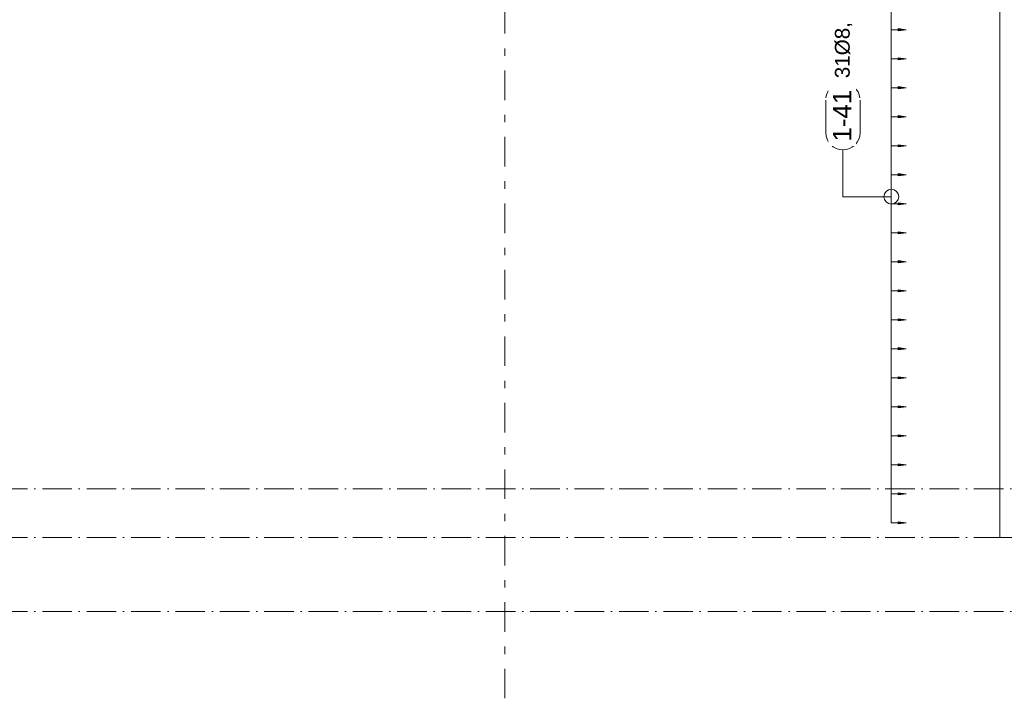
# Model space of a CAD drawing. Header units: millimetres. Extents: x 4307 to 42792, y 1610 to 10025.
# Tile 65 of 256: x 11523 to 14855, y 2061 to 4358. Entities that reach past the tile are written whole.
import ezdxf

# ---------------------------------------------------------------- set-up
doc = ezdxf.new("R2010")
doc.units = ezdxf.units.MM
doc.linetypes.add('Čerchovaná', pattern=[150, 100, -25, 0, -25])
doc.linetypes.add('Čára osnovy', pattern=[225, 100, -50, 25, -50])
for name, color, linetype, lineweight in [('A-ANNO-DIMS', 211, 'Continuous', 5), ('A-ANNO-DIMS-25', 211, 'Continuous', 5), ('A-FLOR-LEVL', 51, 'Continuous', 5), ('S-COLS', 52, 'Continuous', 9), ('S-GRID', 1, 'Continuous', 5), ('S-RBAR-IDEN', 171, 'Continuous', 5)]:
    doc.layers.add(name, color=color, linetype=linetype, lineweight=lineweight)
doc.styles.add('Arial', font='arial.ttf', dxfattribs={"height": 50})
doc.styles.add('Arial_1', font='arial.ttf', dxfattribs={"height": 62.5})
doc.dimstyles.new('Výztuž_kusy__řezy__3', dxfattribs={"dimscale": 304.8, "dimtxt": 0.18, "dimasz": 0, "dimexe": 0, "dimexo": 0.0625, "dimgap": 0.082021, "dimtad": 1, "dimdec": 0, "dimzin": 0, "dimdsep": 46, "dimtxsty": 'Arial_1', "dimblk1": 'NONE', "dimblk2": 'NONE', "dimsah": 1, "dimcen": 0.09, "dimazin": 0, "dimtfac": 1, "dimtdec": 4, "dimtix": 1, "dimtmove": 0, "dimatfit": 3, "dimfxl": 0.164042, "dimfxlon": 1, "dimtvp": 1, "dimtfill": 1, "dimtolj": 1, "dimtzin": 0, "dimarcsym": 2})

# ---------------------------------------------------------------- blocks, each defined once
blk = doc.blocks.new('DIMBLOCK595-V1')
at = {"layer": 'A-ANNO-DIMS-25'}
for points in [[(14522.6, 4422), (14496.3, 4425.5), (14496.3, 4418.5)], [(14522.6, 4323.8), (14496.3, 4327.3), (14496.3, 4320.4)]]:
    blk.add_hatch(color=256, dxfattribs=at).paths.add_polyline_path(points)
for p, q in [((14472.6, 4422), (14472.6, 4323.8)), ((14472.6, 4422), (14472.6, 4422)), ((14472.6, 4422), (14522.6, 4422)), ((14522.6, 4422), (14496.3, 4425.5)), ((14496.3, 4425.5), (14496.3, 4418.5)), ((14496.3, 4418.5), (14522.6, 4422)), ((14472.6, 4323.8), (14472.6, 4323.8)), ((14472.6, 4323.8), (14522.6, 4323.8)), ((14522.6, 4323.8), (14496.3, 4327.3)), ((14496.3, 4327.3), (14496.3, 4320.4)), ((14496.3, 4320.4), (14522.6, 4323.8))]:
    blk.add_line(p, q, dxfattribs=at)
blk = doc.blocks.new('_None')
blk = doc.blocks.new('DIMBLOCK596-V1')
at = {"layer": 'A-ANNO-DIMS-25'}
for points in [[(14522.6, 4323.8), (14496.3, 4327.3), (14496.3, 4320.4)], [(14522.6, 4225.7), (14496.3, 4229.1), (14496.3, 4222.2)]]:
    blk.add_hatch(color=256, dxfattribs=at).paths.add_polyline_path(points)
for p, q in [((14472.6, 4323.8), (14472.6, 4225.7)), ((14472.6, 4323.8), (14472.6, 4323.8)), ((14472.6, 4323.8), (14522.6, 4323.8)), ((14522.6, 4323.8), (14496.3, 4327.3)), ((14496.3, 4327.3), (14496.3, 4320.4)), ((14496.3, 4320.4), (14522.6, 4323.8)), ((14472.6, 4225.7), (14472.6, 4225.7)), ((14472.6, 4225.7), (14522.6, 4225.7)), ((14522.6, 4225.7), (14496.3, 4229.1)), ((14496.3, 4229.1), (14496.3, 4222.2)), ((14496.3, 4222.2), (14522.6, 4225.7))]:
    blk.add_line(p, q, dxfattribs=at)
blk = doc.blocks.new('DIMBLOCK597-V1')
at = {"layer": 'A-ANNO-DIMS-25'}
for points in [[(14522.6, 4225.7), (14496.3, 4229.1), (14496.3, 4222.2)], [(14522.6, 4127.5), (14496.3, 4131), (14496.3, 4124)]]:
    blk.add_hatch(color=256, dxfattribs=at).paths.add_polyline_path(points)
for p, q in [((14472.6, 4225.7), (14472.6, 4127.5)), ((14472.6, 4225.7), (14472.6, 4225.7)), ((14472.6, 4225.7), (14522.6, 4225.7)), ((14522.6, 4225.7), (14496.3, 4229.1)), ((14496.3, 4229.1), (14496.3, 4222.2)), ((14496.3, 4222.2), (14522.6, 4225.7)), ((14472.6, 4127.5), (14472.6, 4127.5)), ((14472.6, 4127.5), (14522.6, 4127.5)), ((14522.6, 4127.5), (14496.3, 4131)), ((14496.3, 4131), (14496.3, 4124)), ((14496.3, 4124), (14522.6, 4127.5))]:
    blk.add_line(p, q, dxfattribs=at)
blk = doc.blocks.new('DIMBLOCK598-V1')
at = {"layer": 'A-ANNO-DIMS-25'}
for points in [[(14522.6, 4127.5), (14496.3, 4131), (14496.3, 4124)], [(14522.6, 4029.3), (14496.3, 4032.8), (14496.3, 4025.9)]]:
    blk.add_hatch(color=256, dxfattribs=at).paths.add_polyline_path(points)
for p, q in [((14472.6, 4127.5), (14472.6, 4029.3)), ((14472.6, 4127.5), (14472.6, 4127.5)), ((14472.6, 4127.5), (14522.6, 4127.5)), ((14522.6, 4127.5), (14496.3, 4131)), ((14496.3, 4131), (14496.3, 4124)), ((14496.3, 4124), (14522.6, 4127.5)), ((14522.6, 4029.3), (14496.3, 4032.8)), ((14496.3, 4032.8), (14496.3, 4025.9)), ((14472.6, 4029.3), (14472.6, 4029.3)), ((14472.6, 4029.3), (14522.6, 4029.3)), ((14496.3, 4025.9), (14522.6, 4029.3))]:
    blk.add_line(p, q, dxfattribs=at)
blk = doc.blocks.new('DIMBLOCK599-V1')
at = {"layer": 'A-ANNO-DIMS-25'}
for points in [[(14522.6, 4029.3), (14496.3, 4032.8), (14496.3, 4025.9)], [(14522.6, 3931.2), (14496.3, 3934.6), (14496.3, 3927.7)]]:
    blk.add_hatch(color=256, dxfattribs=at).paths.add_polyline_path(points)
for p, q in [((14522.6, 4029.3), (14496.3, 4032.8)), ((14496.3, 4032.8), (14496.3, 4025.9)), ((14472.6, 4029.3), (14472.6, 3931.2)), ((14472.6, 4029.3), (14472.6, 4029.3)), ((14472.6, 4029.3), (14522.6, 4029.3)), ((14496.3, 4025.9), (14522.6, 4029.3)), ((14522.6, 3931.2), (14496.3, 3934.6)), ((14496.3, 3934.6), (14496.3, 3927.7)), ((14472.6, 3931.2), (14472.6, 3931.2)), ((14472.6, 3931.2), (14522.6, 3931.2)), ((14496.3, 3927.7), (14522.6, 3931.2))]:
    blk.add_line(p, q, dxfattribs=at)
blk = doc.blocks.new('DIMBLOCK600-V1')
at = {"layer": 'A-ANNO-DIMS-25'}
for points in [[(14522.6, 3931.2), (14496.3, 3934.6), (14496.3, 3927.7)], [(14522.6, 3833), (14496.3, 3836.5), (14496.3, 3829.5)]]:
    blk.add_hatch(color=256, dxfattribs=at).paths.add_polyline_path(points)
for p, q in [((14522.6, 3931.2), (14496.3, 3934.6)), ((14496.3, 3934.6), (14496.3, 3927.7)), ((14472.6, 3931.2), (14472.6, 3833)), ((14472.6, 3931.2), (14472.6, 3931.2)), ((14472.6, 3931.2), (14522.6, 3931.2)), ((14496.3, 3927.7), (14522.6, 3931.2)), ((14472.6, 3833), (14472.6, 3833)), ((14472.6, 3833), (14522.6, 3833)), ((14522.6, 3833), (14496.3, 3836.5)), ((14496.3, 3836.5), (14496.3, 3829.5)), ((14496.3, 3829.5), (14522.6, 3833))]:
    blk.add_line(p, q, dxfattribs=at)
blk = doc.blocks.new('DIMBLOCK601-V1')
at = {"layer": 'A-ANNO-DIMS-25'}
for points in [[(14522.6, 3833), (14496.3, 3836.5), (14496.3, 3829.5)], [(14522.6, 3734.8), (14496.3, 3738.3), (14496.3, 3731.4)]]:
    blk.add_hatch(color=256, dxfattribs=at).paths.add_polyline_path(points)
for p, q in [((14472.6, 3833), (14472.6, 3734.8)), ((14472.6, 3833), (14472.6, 3833)), ((14472.6, 3833), (14522.6, 3833)), ((14522.6, 3833), (14496.3, 3836.5)), ((14496.3, 3836.5), (14496.3, 3829.5)), ((14496.3, 3829.5), (14522.6, 3833)), ((14472.6, 3734.8), (14472.6, 3734.8)), ((14472.6, 3734.8), (14522.6, 3734.8)), ((14522.6, 3734.8), (14496.3, 3738.3)), ((14496.3, 3738.3), (14496.3, 3731.4)), ((14496.3, 3731.4), (14522.6, 3734.8))]:
    blk.add_line(p, q, dxfattribs=at)
blk = doc.blocks.new('DIMBLOCK602-V1')
at = {"layer": 'A-ANNO-DIMS-25'}
for points in [[(14522.6, 3734.8), (14496.3, 3738.3), (14496.3, 3731.4)], [(14522.6, 3636.7), (14496.3, 3640.1), (14496.3, 3633.2)]]:
    blk.add_hatch(color=256, dxfattribs=at).paths.add_polyline_path(points)
for p, q in [((14472.6, 3734.8), (14472.6, 3636.7)), ((14472.6, 3734.8), (14472.6, 3734.8)), ((14472.6, 3734.8), (14522.6, 3734.8)), ((14522.6, 3734.8), (14496.3, 3738.3)), ((14496.3, 3738.3), (14496.3, 3731.4)), ((14496.3, 3731.4), (14522.6, 3734.8)), ((14472.6, 3636.7), (14472.6, 3636.7)), ((14472.6, 3636.7), (14522.6, 3636.7)), ((14522.6, 3636.7), (14496.3, 3640.1)), ((14496.3, 3640.1), (14496.3, 3633.2)), ((14496.3, 3633.2), (14522.6, 3636.7))]:
    blk.add_line(p, q, dxfattribs=at)
blk = doc.blocks.new('DIMBLOCK603-V1')
at = {"layer": 'A-ANNO-DIMS-25'}
for points in [[(14522.6, 3636.7), (14496.3, 3640.1), (14496.3, 3633.2)], [(14522.6, 3538.5), (14496.3, 3542), (14496.3, 3535)]]:
    blk.add_hatch(color=256, dxfattribs=at).paths.add_polyline_path(points)
for p, q in [((14472.6, 3636.7), (14472.6, 3538.5)), ((14472.6, 3636.7), (14472.6, 3636.7)), ((14472.6, 3636.7), (14522.6, 3636.7)), ((14522.6, 3636.7), (14496.3, 3640.1)), ((14496.3, 3640.1), (14496.3, 3633.2)), ((14496.3, 3633.2), (14522.6, 3636.7)), ((14472.6, 3538.5), (14472.6, 3538.5)), ((14472.6, 3538.5), (14522.6, 3538.5)), ((14522.6, 3538.5), (14496.3, 3542)), ((14496.3, 3542), (14496.3, 3535)), ((14496.3, 3535), (14522.6, 3538.5))]:
    blk.add_line(p, q, dxfattribs=at)
blk = doc.blocks.new('DIMBLOCK604-V1')
at = {"layer": 'A-ANNO-DIMS-25'}
for points in [[(14522.6, 3538.5), (14496.3, 3542), (14496.3, 3535)], [(14522.6, 3440.3), (14496.3, 3443.8), (14496.3, 3436.9)]]:
    blk.add_hatch(color=256, dxfattribs=at).paths.add_polyline_path(points)
for p, q in [((14472.6, 3538.5), (14472.6, 3440.3)), ((14472.6, 3538.5), (14472.6, 3538.5)), ((14472.6, 3538.5), (14522.6, 3538.5)), ((14522.6, 3538.5), (14496.3, 3542)), ((14496.3, 3542), (14496.3, 3535)), ((14496.3, 3535), (14522.6, 3538.5)), ((14472.6, 3440.3), (14472.6, 3440.3)), ((14472.6, 3440.3), (14522.6, 3440.3)), ((14522.6, 3440.3), (14496.3, 3443.8)), ((14496.3, 3443.8), (14496.3, 3436.9)), ((14496.3, 3436.9), (14522.6, 3440.3))]:
    blk.add_line(p, q, dxfattribs=at)
blk = doc.blocks.new('DIMBLOCK605-V1')
at = {"layer": 'A-ANNO-DIMS-25'}
for points in [[(14522.6, 3440.3), (14496.3, 3443.8), (14496.3, 3436.9)], [(14522.6, 3342.2), (14496.3, 3345.6), (14496.3, 3338.7)]]:
    blk.add_hatch(color=256, dxfattribs=at).paths.add_polyline_path(points)
for p, q in [((14472.6, 3440.3), (14472.6, 3342.2)), ((14472.6, 3440.3), (14472.6, 3440.3)), ((14472.6, 3440.3), (14522.6, 3440.3)), ((14522.6, 3440.3), (14496.3, 3443.8)), ((14496.3, 3443.8), (14496.3, 3436.9)), ((14496.3, 3436.9), (14522.6, 3440.3)), ((14472.6, 3342.2), (14472.6, 3342.2)), ((14472.6, 3342.2), (14522.6, 3342.2)), ((14522.6, 3342.2), (14496.3, 3345.6)), ((14496.3, 3345.6), (14496.3, 3338.7)), ((14496.3, 3338.7), (14522.6, 3342.2))]:
    blk.add_line(p, q, dxfattribs=at)
blk = doc.blocks.new('DIMBLOCK606-V1')
at = {"layer": 'A-ANNO-DIMS-25'}
for points in [[(14522.6, 3342.2), (14496.3, 3345.6), (14496.3, 3338.7)], [(14522.6, 3244), (14496.3, 3247.5), (14496.3, 3240.5)]]:
    blk.add_hatch(color=256, dxfattribs=at).paths.add_polyline_path(points)
for p, q in [((14472.6, 3342.2), (14472.6, 3244)), ((14472.6, 3342.2), (14472.6, 3342.2)), ((14472.6, 3342.2), (14522.6, 3342.2)), ((14522.6, 3342.2), (14496.3, 3345.6)), ((14496.3, 3345.6), (14496.3, 3338.7)), ((14496.3, 3338.7), (14522.6, 3342.2)), ((14472.6, 3244), (14472.6, 3244)), ((14472.6, 3244), (14522.6, 3244)), ((14522.6, 3244), (14496.3, 3247.5)), ((14496.3, 3247.5), (14496.3, 3240.5)), ((14496.3, 3240.5), (14522.6, 3244))]:
    blk.add_line(p, q, dxfattribs=at)
blk = doc.blocks.new('DIMBLOCK607-V1')
at = {"layer": 'A-ANNO-DIMS-25'}
for points in [[(14522.6, 3244), (14496.3, 3247.5), (14496.3, 3240.5)], [(14522.6, 3145.8), (14496.3, 3149.3), (14496.3, 3142.4)]]:
    blk.add_hatch(color=256, dxfattribs=at).paths.add_polyline_path(points)
for p, q in [((14472.6, 3244), (14472.6, 3145.8)), ((14472.6, 3244), (14472.6, 3244)), ((14472.6, 3244), (14522.6, 3244)), ((14522.6, 3244), (14496.3, 3247.5)), ((14496.3, 3247.5), (14496.3, 3240.5)), ((14496.3, 3240.5), (14522.6, 3244)), ((14472.6, 3145.8), (14472.6, 3145.8)), ((14472.6, 3145.8), (14522.6, 3145.8)), ((14522.6, 3145.8), (14496.3, 3149.3)), ((14496.3, 3149.3), (14496.3, 3142.4)), ((14496.3, 3142.4), (14522.6, 3145.8))]:
    blk.add_line(p, q, dxfattribs=at)
blk = doc.blocks.new('DIMBLOCK608-V1')
at = {"layer": 'A-ANNO-DIMS-25'}
for points in [[(14522.6, 3145.8), (14496.3, 3149.3), (14496.3, 3142.4)], [(14522.6, 3047.7), (14496.3, 3051.1), (14496.3, 3044.2)]]:
    blk.add_hatch(color=256, dxfattribs=at).paths.add_polyline_path(points)
for p, q in [((14472.6, 3145.8), (14472.6, 3047.7)), ((14472.6, 3145.8), (14472.6, 3145.8)), ((14472.6, 3145.8), (14522.6, 3145.8)), ((14522.6, 3145.8), (14496.3, 3149.3)), ((14496.3, 3149.3), (14496.3, 3142.4)), ((14496.3, 3142.4), (14522.6, 3145.8)), ((14472.6, 3047.7), (14472.6, 3047.7)), ((14472.6, 3047.7), (14522.6, 3047.7)), ((14522.6, 3047.7), (14496.3, 3051.1)), ((14496.3, 3051.1), (14496.3, 3044.2)), ((14496.3, 3044.2), (14522.6, 3047.7))]:
    blk.add_line(p, q, dxfattribs=at)
blk = doc.blocks.new('DIMBLOCK609-V1')
at = {"layer": 'A-ANNO-DIMS-25'}
for points in [[(14522.6, 3047.7), (14496.3, 3051.1), (14496.3, 3044.2)], [(14522.6, 2949.5), (14496.3, 2953), (14496.3, 2946)]]:
    blk.add_hatch(color=256, dxfattribs=at).paths.add_polyline_path(points)
for p, q in [((14472.6, 3047.7), (14472.6, 2949.5)), ((14472.6, 3047.7), (14472.6, 3047.7)), ((14472.6, 3047.7), (14522.6, 3047.7)), ((14522.6, 3047.7), (14496.3, 3051.1)), ((14496.3, 3051.1), (14496.3, 3044.2)), ((14496.3, 3044.2), (14522.6, 3047.7)), ((14472.6, 2949.5), (14472.6, 2949.5)), ((14472.6, 2949.5), (14522.6, 2949.5)), ((14522.6, 2949.5), (14496.3, 2953)), ((14496.3, 2953), (14496.3, 2946)), ((14496.3, 2946), (14522.6, 2949.5))]:
    blk.add_line(p, q, dxfattribs=at)
blk = doc.blocks.new('DIMBLOCK610-V1')
at = {"layer": 'A-ANNO-DIMS-25'}
for points in [[(14522.6, 2949.5), (14496.3, 2953), (14496.3, 2946)], [(14522.6, 2851.3), (14496.3, 2854.8), (14496.3, 2847.9)]]:
    blk.add_hatch(color=256, dxfattribs=at).paths.add_polyline_path(points)
for p, q in [((14472.6, 2949.5), (14472.6, 2851.3)), ((14472.6, 2949.5), (14472.6, 2949.5)), ((14472.6, 2949.5), (14522.6, 2949.5)), ((14522.6, 2949.5), (14496.3, 2953)), ((14496.3, 2953), (14496.3, 2946)), ((14496.3, 2946), (14522.6, 2949.5)), ((14472.6, 2851.3), (14472.6, 2851.3)), ((14472.6, 2851.3), (14522.6, 2851.3)), ((14522.6, 2851.3), (14496.3, 2854.8)), ((14496.3, 2854.8), (14496.3, 2847.9)), ((14496.3, 2847.9), (14522.6, 2851.3))]:
    blk.add_line(p, q, dxfattribs=at)
blk = doc.blocks.new('DIMBLOCK611-V1')
at = {"layer": 'A-ANNO-DIMS-25'}
for points in [[(14522.6, 2851.3), (14496.3, 2854.8), (14496.3, 2847.9)], [(14522.6, 2753.2), (14496.3, 2756.6), (14496.3, 2749.7)]]:
    blk.add_hatch(color=256, dxfattribs=at).paths.add_polyline_path(points)
for p, q in [((14472.6, 2851.3), (14472.6, 2753.2)), ((14472.6, 2851.3), (14472.6, 2851.3)), ((14472.6, 2851.3), (14522.6, 2851.3)), ((14522.6, 2851.3), (14496.3, 2854.8)), ((14496.3, 2854.8), (14496.3, 2847.9)), ((14496.3, 2847.9), (14522.6, 2851.3)), ((14472.6, 2753.2), (14472.6, 2753.2)), ((14472.6, 2753.2), (14522.6, 2753.2)), ((14522.6, 2753.2), (14496.3, 2756.6)), ((14496.3, 2756.6), (14496.3, 2749.7)), ((14496.3, 2749.7), (14522.6, 2753.2))]:
    blk.add_line(p, q, dxfattribs=at)
blk = doc.blocks.new('DIMBLOCK612-V1')
at = {"layer": 'A-ANNO-DIMS-25'}
for points in [[(14522.6, 2753.2), (14496.3, 2756.6), (14496.3, 2749.7)], [(14522.6, 2655), (14496.3, 2658.5), (14496.3, 2651.5)]]:
    blk.add_hatch(color=256, dxfattribs=at).paths.add_polyline_path(points)
for p, q in [((14472.6, 2753.2), (14472.6, 2655)), ((14472.6, 2753.2), (14472.6, 2753.2)), ((14472.6, 2753.2), (14522.6, 2753.2)), ((14522.6, 2753.2), (14496.3, 2756.6)), ((14496.3, 2756.6), (14496.3, 2749.7)), ((14496.3, 2749.7), (14522.6, 2753.2)), ((14472.6, 2655), (14472.6, 2655)), ((14472.6, 2655), (14522.6, 2655)), ((14522.6, 2655), (14496.3, 2658.5)), ((14496.3, 2658.5), (14496.3, 2651.5)), ((14496.3, 2651.5), (14522.6, 2655))]:
    blk.add_line(p, q, dxfattribs=at)
blk = doc.blocks.new('DIMBLOCK613-V1')
at = {"layer": 'A-ANNO-DIMS-25'}
for points in [[(14522.6, 5600), (14496.3, 5603.5), (14496.3, 5596.5)], [(14522.6, 5501.8), (14496.3, 5505.3), (14496.3, 5498.4)], [(14522.6, 5403.7), (14496.3, 5407.1), (14496.3, 5400.2)], [(14522.6, 5305.5), (14496.3, 5309), (14496.3, 5302)], [(14522.6, 5207.3), (14496.3, 5210.8), (14496.3, 5203.9)], [(14522.6, 5109.2), (14496.3, 5112.6), (14496.3, 5105.7)], [(14522.6, 5011), (14496.3, 5014.5), (14496.3, 5007.5)], [(14522.6, 4912.8), (14496.3, 4916.3), (14496.3, 4909.4)], [(14522.6, 4814.7), (14496.3, 4818.1), (14496.3, 4811.2)], [(14522.6, 4716.5), (14496.3, 4720), (14496.3, 4713)], [(14522.6, 4618.3), (14496.3, 4621.8), (14496.3, 4614.9)], [(14522.6, 4520.2), (14496.3, 4523.6), (14496.3, 4516.7)], [(14522.6, 4422), (14496.3, 4425.5), (14496.3, 4418.5)], [(14522.6, 4323.8), (14496.3, 4327.3), (14496.3, 4320.4)], [(14522.6, 4225.7), (14496.3, 4229.1), (14496.3, 4222.2)], [(14522.6, 4127.5), (14496.3, 4131), (14496.3, 4124)], [(14522.6, 4029.3), (14496.3, 4032.8), (14496.3, 4025.9)], [(14522.6, 3931.2), (14496.3, 3934.6), (14496.3, 3927.7)], [(14522.6, 3833), (14496.3, 3836.5), (14496.3, 3829.5)], [(14522.6, 3734.8), (14496.3, 3738.3), (14496.3, 3731.4)], [(14522.6, 3636.7), (14496.3, 3640.1), (14496.3, 3633.2)], [(14522.6, 3538.5), (14496.3, 3542), (14496.3, 3535)], [(14522.6, 3440.3), (14496.3, 3443.8), (14496.3, 3436.9)], [(14522.6, 3342.2), (14496.3, 3345.6), (14496.3, 3338.7)], [(14522.6, 3244), (14496.3, 3247.5), (14496.3, 3240.5)], [(14522.6, 3145.8), (14496.3, 3149.3), (14496.3, 3142.4)], [(14522.6, 3047.7), (14496.3, 3051.1), (14496.3, 3044.2)], [(14522.6, 2949.5), (14496.3, 2953), (14496.3, 2946)], [(14522.6, 2851.3), (14496.3, 2854.8), (14496.3, 2847.9)], [(14522.6, 2753.2), (14496.3, 2756.6), (14496.3, 2749.7)], [(14522.6, 2655), (14496.3, 2658.5), (14496.3, 2651.5)]]:
    blk.add_hatch(color=256, dxfattribs=at).paths.add_polyline_path(points)
for p, q in [((14472.6, 5600), (14472.6, 2655)), ((14472.6, 5600), (14472.6, 5501.8)), ((14472.6, 5600), (14472.6, 5600)), ((14472.6, 5600), (14522.6, 5600)), ((14522.6, 5600), (14496.3, 5603.5)), ((14496.3, 5603.5), (14496.3, 5596.5)), ((14496.3, 5596.5), (14522.6, 5600)), ((14472.6, 5501.8), (14472.6, 5403.7)), ((14472.6, 5501.8), (14472.6, 5501.8)), ((14472.6, 5501.8), (14522.6, 5501.8)), ((14522.6, 5501.8), (14496.3, 5505.3)), ((14496.3, 5505.3), (14496.3, 5498.4)), ((14496.3, 5498.4), (14522.6, 5501.8)), ((14472.6, 5403.7), (14472.6, 5305.5)), ((14472.6, 5403.7), (14472.6, 5403.7)), ((14472.6, 5403.7), (14522.6, 5403.7)), ((14522.6, 5403.7), (14496.3, 5407.1)), ((14496.3, 5407.1), (14496.3, 5400.2)), ((14496.3, 5400.2), (14522.6, 5403.7)), ((14472.6, 5305.5), (14472.6, 5207.3)), ((14472.6, 5305.5), (14472.6, 5305.5)), ((14472.6, 5305.5), (14522.6, 5305.5)), ((14522.6, 5305.5), (14496.3, 5309)), ((14496.3, 5309), (14496.3, 5302)), ((14496.3, 5302), (14522.6, 5305.5)), ((14472.6, 5207.3), (14472.6, 5109.2)), ((14472.6, 5207.3), (14472.6, 5207.3)), ((14472.6, 5207.3), (14522.6, 5207.3)), ((14522.6, 5207.3), (14496.3, 5210.8)), ((14496.3, 5210.8), (14496.3, 5203.9)), ((14496.3, 5203.9), (14522.6, 5207.3)), ((14472.6, 5109.2), (14472.6, 5011)), ((14472.6, 5109.2), (14472.6, 5109.2)), ((14472.6, 5109.2), (14522.6, 5109.2)), ((14522.6, 5109.2), (14496.3, 5112.6)), ((14496.3, 5112.6), (14496.3, 5105.7)), ((14496.3, 5105.7), (14522.6, 5109.2)), ((14472.6, 5011), (14472.6, 4912.8)), ((14472.6, 5011), (14472.6, 5011)), ((14472.6, 5011), (14522.6, 5011)), ((14522.6, 5011), (14496.3, 5014.5)), ((14496.3, 5014.5), (14496.3, 5007.5)), ((14496.3, 5007.5), (14522.6, 5011)), ((14472.6, 4912.8), (14472.6, 4814.7)), ((14472.6, 4912.8), (14472.6, 4912.8)), ((14472.6, 4912.8), (14522.6, 4912.8)), ((14522.6, 4912.8), (14496.3, 4916.3)), ((14496.3, 4916.3), (14496.3, 4909.4)), ((14496.3, 4909.4), (14522.6, 4912.8)), ((14472.6, 4814.7), (14472.6, 4716.5)), ((14472.6, 4814.7), (14472.6, 4814.7)), ((14472.6, 4814.7), (14522.6, 4814.7)), ((14522.6, 4814.7), (14496.3, 4818.1)), ((14496.3, 4818.1), (14496.3, 4811.2)), ((14496.3, 4811.2), (14522.6, 4814.7)), ((14472.6, 4716.5), (14472.6, 4618.3)), ((14472.6, 4716.5), (14472.6, 4716.5)), ((14472.6, 4716.5), (14522.6, 4716.5)), ((14522.6, 4716.5), (14496.3, 4720)), ((14496.3, 4720), (14496.3, 4713)), ((14496.3, 4713), (14522.6, 4716.5)), ((14472.6, 4618.3), (14472.6, 4520.2)), ((14472.6, 4618.3), (14472.6, 4618.3)), ((14472.6, 4618.3), (14522.6, 4618.3)), ((14522.6, 4618.3), (14496.3, 4621.8)), ((14496.3, 4621.8), (14496.3, 4614.9)), ((14496.3, 4614.9), (14522.6, 4618.3)), ((14472.6, 4520.2), (14472.6, 4422)), ((14472.6, 4520.2), (14472.6, 4520.2)), ((14472.6, 4520.2), (14522.6, 4520.2)), ((14522.6, 4520.2), (14496.3, 4523.6)), ((14496.3, 4523.6), (14496.3, 4516.7)), ((14496.3, 4516.7), (14522.6, 4520.2)), ((14472.6, 4422), (14472.6, 4323.8)), ((14472.6, 4422), (14472.6, 4422)), ((14472.6, 4422), (14522.6, 4422)), ((14522.6, 4422), (14496.3, 4425.5)), ((14496.3, 4425.5), (14496.3, 4418.5)), ((14496.3, 4418.5), (14522.6, 4422)), ((14472.6, 4323.8), (14472.6, 4225.7)), ((14472.6, 4323.8), (14472.6, 4323.8)), ((14472.6, 4323.8), (14522.6, 4323.8)), ((14522.6, 4323.8), (14496.3, 4327.3)), ((14496.3, 4327.3), (14496.3, 4320.4)), ((14496.3, 4320.4), (14522.6, 4323.8)), ((14472.6, 4225.7), (14472.6, 4127.5)), ((14472.6, 4225.7), (14472.6, 4225.7)), ((14472.6, 4225.7), (14522.6, 4225.7)), ((14522.6, 4225.7), (14496.3, 4229.1)), ((14496.3, 4229.1), (14496.3, 4222.2)), ((14496.3, 4222.2), (14522.6, 4225.7)), ((14472.6, 4127.5), (14472.6, 4029.3)), ((14472.6, 4127.5), (14472.6, 4127.5)), ((14472.6, 4127.5), (14522.6, 4127.5)), ((14522.6, 4127.5), (14496.3, 4131)), ((14496.3, 4131), (14496.3, 4124)), ((14496.3, 4124), (14522.6, 4127.5)), ((14522.6, 4029.3), (14496.3, 4032.8)), ((14496.3, 4032.8), (14496.3, 4025.9)), ((14472.6, 4029.3), (14472.6, 3931.2)), ((14472.6, 4029.3), (14472.6, 4029.3)), ((14472.6, 4029.3), (14522.6, 4029.3)), ((14496.3, 4025.9), (14522.6, 4029.3)), ((14522.6, 3931.2), (14496.3, 3934.6)), ((14496.3, 3934.6), (14496.3, 3927.7)), ((14472.6, 3931.2), (14472.6, 3833)), ((14472.6, 3931.2), (14472.6, 3931.2)), ((14472.6, 3931.2), (14522.6, 3931.2)), ((14496.3, 3927.7), (14522.6, 3931.2)), ((14472.6, 3833), (14472.6, 3734.8)), ((14472.6, 3833), (14472.6, 3833)), ((14472.6, 3833), (14522.6, 3833)), ((14522.6, 3833), (14496.3, 3836.5)), ((14496.3, 3836.5), (14496.3, 3829.5)), ((14496.3, 3829.5), (14522.6, 3833)), ((14472.6, 3734.8), (14472.6, 3636.7)), ((14472.6, 3734.8), (14472.6, 3734.8)), ((14472.6, 3734.8), (14522.6, 3734.8)), ((14522.6, 3734.8), (14496.3, 3738.3)), ((14496.3, 3738.3), (14496.3, 3731.4)), ((14496.3, 3731.4), (14522.6, 3734.8)), ((14472.6, 3636.7), (14472.6, 3538.5)), ((14472.6, 3636.7), (14472.6, 3636.7)), ((14472.6, 3636.7), (14522.6, 3636.7)), ((14522.6, 3636.7), (14496.3, 3640.1)), ((14496.3, 3640.1), (14496.3, 3633.2)), ((14496.3, 3633.2), (14522.6, 3636.7)), ((14472.6, 3538.5), (14472.6, 3440.3)), ((14472.6, 3538.5), (14472.6, 3538.5)), ((14472.6, 3538.5), (14522.6, 3538.5)), ((14522.6, 3538.5), (14496.3, 3542)), ((14496.3, 3542), (14496.3, 3535)), ((14496.3, 3535), (14522.6, 3538.5)), ((14472.6, 3440.3), (14472.6, 3342.2)), ((14472.6, 3440.3), (14472.6, 3440.3)), ((14472.6, 3440.3), (14522.6, 3440.3)), ((14522.6, 3440.3), (14496.3, 3443.8)), ((14496.3, 3443.8), (14496.3, 3436.9)), ((14496.3, 3436.9), (14522.6, 3440.3)), ((14472.6, 3342.2), (14472.6, 3244)), ((14472.6, 3342.2), (14472.6, 3342.2)), ((14472.6, 3342.2), (14522.6, 3342.2)), ((14522.6, 3342.2), (14496.3, 3345.6)), ((14496.3, 3345.6), (14496.3, 3338.7)), ((14496.3, 3338.7), (14522.6, 3342.2)), ((14472.6, 3244), (14472.6, 3145.8)), ((14472.6, 3244), (14472.6, 3244)), ((14472.6, 3244), (14522.6, 3244)), ((14522.6, 3244), (14496.3, 3247.5)), ((14496.3, 3247.5), (14496.3, 3240.5)), ((14496.3, 3240.5), (14522.6, 3244)), ((14472.6, 3145.8), (14472.6, 3047.7)), ((14472.6, 3145.8), (14472.6, 3145.8)), ((14472.6, 3145.8), (14522.6, 3145.8)), ((14522.6, 3145.8), (14496.3, 3149.3)), ((14496.3, 3149.3), (14496.3, 3142.4)), ((14496.3, 3142.4), (14522.6, 3145.8)), ((14472.6, 3047.7), (14472.6, 2949.5)), ((14472.6, 3047.7), (14472.6, 3047.7)), ((14472.6, 3047.7), (14522.6, 3047.7)), ((14522.6, 3047.7), (14496.3, 3051.1)), ((14496.3, 3051.1), (14496.3, 3044.2)), ((14496.3, 3044.2), (14522.6, 3047.7)), ((14472.6, 2949.5), (14472.6, 2851.3)), ((14472.6, 2949.5), (14472.6, 2949.5)), ((14472.6, 2949.5), (14522.6, 2949.5)), ((14522.6, 2949.5), (14496.3, 2953)), ((14496.3, 2953), (14496.3, 2946)), ((14496.3, 2946), (14522.6, 2949.5)), ((14472.6, 2851.3), (14472.6, 2753.2)), ((14472.6, 2851.3), (14472.6, 2851.3)), ((14472.6, 2851.3), (14522.6, 2851.3)), ((14522.6, 2851.3), (14496.3, 2854.8)), ((14496.3, 2854.8), (14496.3, 2847.9)), ((14496.3, 2847.9), (14522.6, 2851.3)), ((14472.6, 2753.2), (14472.6, 2655)), ((14472.6, 2753.2), (14472.6, 2753.2)), ((14472.6, 2753.2), (14522.6, 2753.2)), ((14522.6, 2753.2), (14496.3, 2756.6)), ((14496.3, 2756.6), (14496.3, 2749.7)), ((14496.3, 2749.7), (14522.6, 2753.2)), ((14472.6, 2655), (14472.6, 2655)), ((14472.6, 2655), (14522.6, 2655)), ((14522.6, 2655), (14496.3, 2658.5)), ((14496.3, 2658.5), (14496.3, 2651.5)), ((14496.3, 2651.5), (14522.6, 2655))]:
    blk.add_line(p, q, dxfattribs=at)
blk = doc.blocks.new('Popisek výztuže__BEZ NATOČENÍ_ - _Typ_ množství_PRAVÝ _řezy_-573725-V1')
at = {"layer": 'S-RBAR-IDEN'}
for p, q in [((5911.2, 9413.6), (5801.5, 9413.6)), ((5801.5, 9297.2), (5911.2, 9297.2))]:
    blk.add_line(p, q, dxfattribs=at)
for centre, start, end in [((5801.5, 9355.4), 90, 270), ((5911.2, 9355.4), 277.6434, 82.3566)]:
    blk.add_arc(centre, 58.2, start, end, dxfattribs=at)

msp = doc.modelspace()

# ---------------------------------------------------------------- linework, layer by layer
at = {"layer": 'A-FLOR-LEVL', "linetype": 'Čerchovaná'}
for p, q in [((4395.1, 2770), (25778.9, 2770)), ((4395.1, 2605), (25778.9, 2605)), ((4395.1, 2355), (25778.9, 2355))]:
    msp.add_line(p, q, dxfattribs=at)
at = {"layer": 'S-COLS'}
for p, q in [((14840, 5620), (14840, 2605)), ((14840, 5620), (14840, 2605)), ((15190, 2605), (14840, 2605)), ((14840, 2605), (15190, 2605))]:
    msp.add_line(p, q, dxfattribs=at)
at = {"layer": 'S-GRID', "linetype": 'Čára osnovy', "lineweight": 9}
msp.add_line((13165, 2060.6), (13165, 9495.1), dxfattribs=at)
at = {"layer": 'S-RBAR-IDEN'}
for p, q in [((14308.8, 3758.5), (14308.8, 3917.2)), ((14472.6, 3758.5), (14308.8, 3758.5))]:
    msp.add_line(p, q, dxfattribs=at)
msp.add_circle((14472.6, 3758.5), 25, dxfattribs=at)

# ---------------------------------------------------------------- block references
at = {"layer": 'S-RBAR-IDEN', "rotation": 89.99999999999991}
msp.add_blockref('Popisek výztuže__BEZ NATOČENÍ_ - _Typ_ množství_PRAVÝ _řezy_-573725-V1', (23664.2, -1826), dxfattribs=at)

# ---------------------------------------------------------------- texts
at = {"layer": 'S-RBAR-IDEN', "insert": (14281.8, 4159.4), "char_height": 50, "width": 258.544, "attachment_point": 1, "rotation": 90, "style": 'Arial', "bg_fill": 3, "box_fill_scale": 1.25, "bg_fill_color": 256, "bg_fill_true_color": 13158600, "bg_fill_transparency": 0}
msp.add_mtext('31Ø8, ', dxfattribs=at)

# ---------------------------------------------------------------- dimensions: what is measured, and where the dimension line sits
at = {"layer": 'A-ANNO-DIMS'}
for base, p1, p2, text, override, picture, middle in [((14472.6, 2655), (14522.6, 5600), (14522.6, 2655), '98 2945', {"dimpost": '<>', "dimblk1": 'None', "dimblk2": 'None', "dimsah": 1, "dimfxl": 2945}, 'DIMBLOCK613-V1', (14415.7, 4127.5)), ((14472.6, 4323.8), (14522.6, 4422), (14522.6, 4323.8), ' ', {"dimpost": '<>', "dimfxl": 98.166667}, 'DIMBLOCK595-V1', (14472.6, 4372.9)), ((14472.6, 4225.7), (14522.6, 4323.8), (14522.6, 4225.7), ' ', {"dimpost": '<>', "dimfxl": 98.166667}, 'DIMBLOCK596-V1', (14472.6, 4274.7)), ((14472.6, 4127.5), (14522.6, 4225.7), (14522.6, 4127.5), ' ', {"dimpost": '<>', "dimfxl": 98.166667}, 'DIMBLOCK597-V1', (14472.6, 4176.6)), ((14472.6, 4029.3), (14522.6, 4127.5), (14522.6, 4029.3), ' ', {"dimpost": '<>', "dimfxl": 98.166667}, 'DIMBLOCK598-V1', (14472.6, 4078.4)), ((14472.6, 3931.2), (14522.6, 4029.3), (14522.6, 3931.2), ' ', {"dimpost": '<>', "dimfxl": 98.166667}, 'DIMBLOCK599-V1', (14472.6, 3980.2)), ((14472.6, 3833), (14522.6, 3931.2), (14522.6, 3833), ' ', {"dimpost": '<>', "dimfxl": 98.166667}, 'DIMBLOCK600-V1', (14472.6, 3882.1)), ((14472.6, 3734.8), (14522.6, 3833), (14522.6, 3734.8), ' ', {"dimpost": '<>', "dimfxl": 98.166667}, 'DIMBLOCK601-V1', (14472.6, 3783.9)), ((14472.6, 3636.7), (14522.6, 3734.8), (14522.6, 3636.7), ' ', {"dimpost": '<>', "dimfxl": 98.166667}, 'DIMBLOCK602-V1', (14472.6, 3685.7)), ((14472.6, 3538.5), (14522.6, 3636.7), (14522.6, 3538.5), ' ', {"dimpost": '<>', "dimfxl": 98.166667}, 'DIMBLOCK603-V1', (14472.6, 3587.6)), ((14472.6, 3440.3), (14522.6, 3538.5), (14522.6, 3440.3), ' ', {"dimpost": '<>', "dimfxl": 98.166667}, 'DIMBLOCK604-V1', (14472.6, 3489.4)), ((14472.6, 3342.2), (14522.6, 3440.3), (14522.6, 3342.2), ' ', {"dimpost": '<>', "dimfxl": 98.166667}, 'DIMBLOCK605-V1', (14472.6, 3391.2)), ((14472.6, 3244), (14522.6, 3342.2), (14522.6, 3244), ' ', {"dimpost": '<>', "dimfxl": 98.166667}, 'DIMBLOCK606-V1', (14472.6, 3293.1)), ((14472.6, 3145.8), (14522.6, 3244), (14522.6, 3145.8), ' ', {"dimpost": '<>', "dimfxl": 98.166667}, 'DIMBLOCK607-V1', (14472.6, 3194.9)), ((14472.6, 3047.7), (14522.6, 3145.8), (14522.6, 3047.7), ' ', {"dimpost": '<>', "dimfxl": 98.166667}, 'DIMBLOCK608-V1', (14472.6, 3096.7)), ((14472.6, 2949.5), (14522.6, 3047.7), (14522.6, 2949.5), ' ', {"dimpost": '<>', "dimfxl": 98.166667}, 'DIMBLOCK609-V1', (14472.6, 2998.6)), ((14472.6, 2851.3), (14522.6, 2949.5), (14522.6, 2851.3), ' ', {"dimpost": '<>', "dimfxl": 98.166667}, 'DIMBLOCK610-V1', (14472.6, 2900.4)), ((14472.6, 2753.2), (14522.6, 2851.3), (14522.6, 2753.2), ' ', {"dimpost": '<>', "dimfxl": 98.166667}, 'DIMBLOCK611-V1', (14472.6, 2802.2)), ((14472.6, 2655), (14522.6, 2753.2), (14522.6, 2655), ' ', {"dimpost": '<>', "dimfxl": 98.166667}, 'DIMBLOCK612-V1', (14472.6, 2704.1))]:
    dim = msp.add_linear_dim(base=base, p1=p1, p2=p2, angle=90, text=text, dimstyle='Výztuž_kusy__řezy__3', override=override, dxfattribs=at)
    dim.commit()
    dim.dimension.update_dxf_attribs({"geometry": picture, "text_midpoint": middle})

# ---------------------------------------------------------------- next in the draw order: texts
at = {"layer": 'S-RBAR-IDEN', "insert": (14275.1, 3945.4), "char_height": 62.5, "width": 210.443, "attachment_point": 1, "rotation": 90, "style": 'Arial_1', "bg_fill": 3, "box_fill_scale": 1.25, "bg_fill_color": 256, "bg_fill_true_color": 13158600, "bg_fill_transparency": 0}
msp.add_mtext('1-41', dxfattribs=at)

doc.saveas('drawing.dxf')
